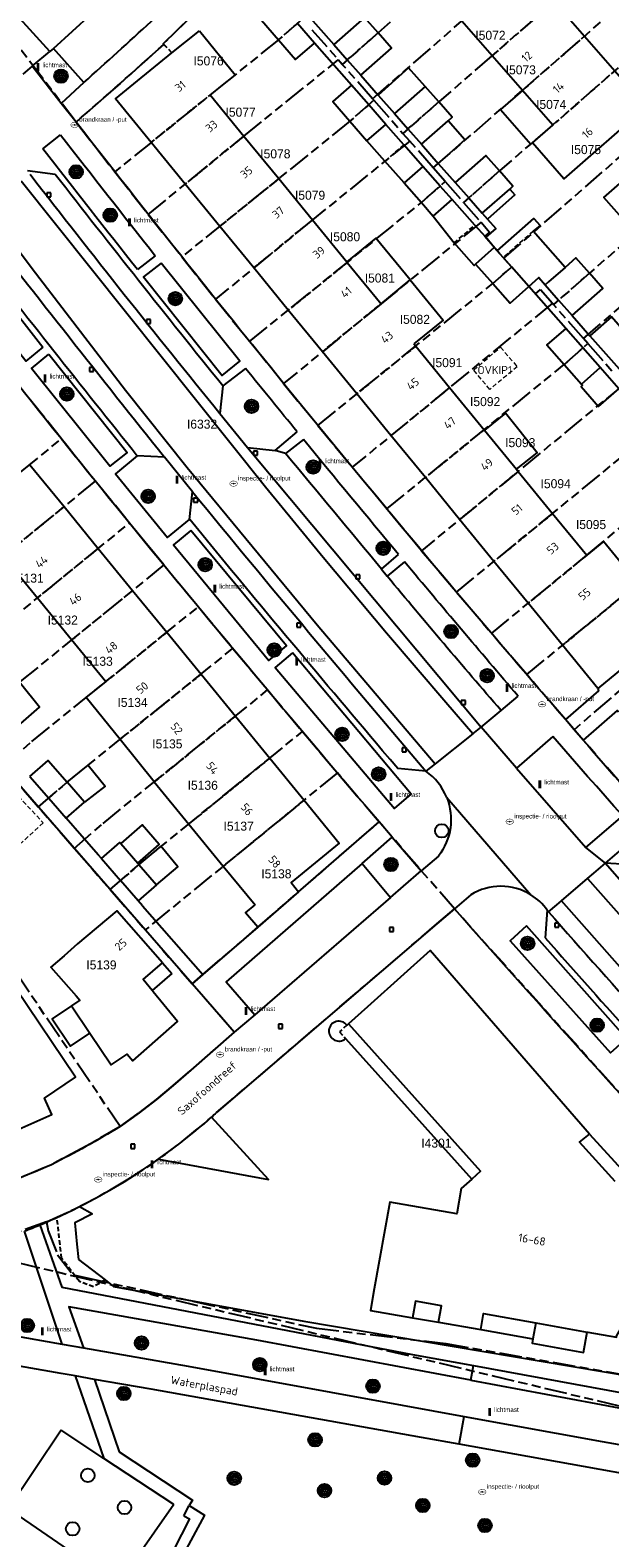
# Model space of a CAD drawing. Extents: x 168491 to 169507, y 481494 to 482503.
# Tile 86 of 108: x 169124 to 169189, y 482013 to 482180. Entities that reach past the tile are written whole.
import ezdxf
from ezdxf.enums import TextEntityAlignment as Align

# ---------------------------------------------------------------- set-up
doc = ezdxf.new("R2010")
doc.units = 0
doc.header["$LTSCALE"] = 0.5
doc.linetypes.add('KAD', pattern=[12, 5, -1, 2, -1, 2, -1])
doc.linetypes.add('STIPPELFIJN', pattern=[1.5, 1, -0.5])
doc.layers.get('0').update_dxf_attribs({"linetype": 'CONTINUOUS'})
for name, color, linetype in [('G01', 3, 'KAD'), ('G_BTD', 3, 'CONTINUOUS'), ('G_GBIP1', 7, 'CONTINUOUS'), ('G_OTD', 7, 'CONTINUOUS'), ('G_PNDMV', 1, 'CONTINUOUS'), ('G_VGO', 7, 'CONTINUOUS'), ('G_WGD', 2, 'CONTINUOUS'), ('NAR', 7, 'CONTINUOUS'), ('ORL', 7, 'CONTINUOUS'), ('OVKIP1', 7, 'CONTINUOUS'), ('PPAL', 7, 'CONTINUOUS'), ('PPUT', 7, 'CONTINUOUS'), ('PSTM', 170, 'CONTINUOUS'), ('PVGO', 7, 'CONTINUOUS'), ('Q23', 4, 'CONTINUOUS'), ('Z01', 2, 'CONTINUOUS')]:
    doc.layers.add(name, color=color, linetype=linetype)
doc.layers.add('OBWVM', color=7, linetype='CONTINUOUS', lineweight=70)
doc.layers.add('PND', color=8, linetype='CONTINUOUS', lineweight=25)
doc.styles.add('ISO', font='isocpeur.ttf', dxfattribs={"height": 1})

# ---------------------------------------------------------------- blocks, each defined once
blk = doc.blocks.new('BOOM')
at = {"color": 0}
for radius in [0.75, 0.55, 0.35, 0.15]:
    blk.add_circle((0, 0), radius, dxfattribs=at)
blk = doc.blocks.new('PAAL')
at = {"linetype": 'ByBlock', "lineweight": -2}
h = blk.add_hatch(color=0, dxfattribs=at)
h.dxf.hatch_style = 1
h.paths.add_polyline_path([(0.15, 0.8), (-0.15, 0.8), (-0.15, -0.1), (0, -0.1, -0.414214), (-0.1, 0, -1), (0.1, 0, -0.414214), (0, -0.1), (0.15, -0.1)])
at = {"linetype": 'ByBlock', "lineweight": -2, "true_color": 0x681648}
h = blk.add_hatch(color=219, dxfattribs=at)
h.dxf.hatch_style = 1
h.paths.add_polyline_path([(-0.1, 0, 1), (0.1, 0, 1)])
at = {"color": 0, "linetype": 'ByBlock', "lineweight": -2}
blk.add_attdef('PAAL', (0.5, 0.35), '', height=0.5, dxfattribs=at)
blk = doc.blocks.new('put')
at = {"linetype": 'ByBlock', "lineweight": -2}
h = blk.add_hatch(color=0, dxfattribs=at)
h.dxf.hatch_style = 1
edge = h.paths.add_edge_path()
edge.add_spline(control_points=[(0.44, 0), (0.44, 0.04), (0.43, 0.09), (0.36, 0.2), (0.28, 0.26), (0.09, 0.32), (-0.02, 0.33), (-0.22, 0.29), (-0.31, 0.24), (-0.42, 0.12), (-0.44, 0.06), (-0.44, -0.06), (-0.42, -0.12), (-0.33, -0.22), (-0.28, -0.26), (-0.1, -0.33), (0.04, -0.33), (0.27, -0.27), (0.37, -0.2), (0.43, -0.08), (0.44, -0.04), (0.44, 0)], knot_values=[0, 0, 0, 0, 0.380029, 0.380029, 1.118666, 1.118666, 1.857303, 1.857303, 2.59594, 2.59594, 3.13294, 3.13294, 3.66994, 3.66994, 4.20694, 4.20694, 5.079565, 5.079565, 5.952189, 5.952189, 6.283185, 6.283185, 6.283185, 6.283185], degree=3, periodic=0)
edge = h.paths.add_edge_path(flags=16)
edge.add_ellipse((0, 0), major_axis=(0.392, 0), ratio=0.689655, start_angle=0, end_angle=360)
h = blk.add_hatch(color=0, dxfattribs=at)
h.dxf.hatch_style = 1
h.paths.add_polyline_path([(-0.1, 0, -0.096396), (-0.09, 0.04), (-0.25, 0.04, 1), (-0.25, -0.04), (-0.09, -0.04, -0.096396)])
at = {"linetype": 'ByBlock', "lineweight": -2, "true_color": 0x681648}
h = blk.add_hatch(color=219, dxfattribs=at)
h.dxf.hatch_style = 1
h.paths.add_polyline_path([(0.1, 0, 1), (-0.1, 0, 1)])
at = {"linetype": 'ByBlock', "lineweight": -2}
h = blk.add_hatch(color=0, dxfattribs=at)
h.dxf.hatch_style = 1
h.paths.add_polyline_path([(0.25, 0.04), (0.09, 0.04, -0.096396), (0.1, 0, -0.096396), (0.09, -0.04), (0.25, -0.04, 1)])
at = {"color": 0, "linetype": 'ByBlock', "lineweight": -2}
blk.add_attdef('PUT', (0.5, 0.35), '', height=0.5, dxfattribs=at)
blk = doc.blocks.new('KUNSTOBJ')
at = {"color": 0}
blk.add_circle((0, 0), 0.75, dxfattribs=at)
at = {"color": 0, "flags": 2}
blk.add_attdef('KUNSTOBJECT', (1.45, 0), '', height=1, dxfattribs=at)
blk = doc.blocks.new('SPEELOBJ')
at = {"color": 0, "linetype": 'Continuous'}
blk.add_circle((0, 0), 0.75, dxfattribs=at)
at = {"color": 0, "flags": 2}
blk.add_attdef('SPEELOBJECT', (1.45, 0), '', height=1, dxfattribs=at)
blk = doc.blocks.new('Q23')
for p, q in [((0.22, 0.22), (-0.23, 0.22)), ((-0.23, 0.22), (-0.23, -0.23)), ((0.22, -0.23), (0.22, 0.22)), ((-0.23, -0.23), (0.22, -0.23))]:
    blk.add_line(p, q)

msp = doc.modelspace()

# ---------------------------------------------------------------- linework, layer by layer
at = {"layer": 'G01'}
for p, q in [((169155.533, 482179.896), (169158.46, 482176.562)), ((169158.903, 482176.057), (169158.46, 482176.562)), ((169162.256, 482172.237), (169158.903, 482176.057)), ((169162.256, 482172.237), (169162.397, 482172.077)), ((169162.397, 482172.077), (169165.617, 482168.409)), ((169176.793, 482154.572), (169196.671, 482171.981)), ((169166.369, 482167.552), (169165.617, 482168.409)), ((169168.974, 482164.585), (169166.369, 482167.552)), ((169170.305, 482163.069), (169168.974, 482164.585)), ((169170.305, 482163.069), (169172.337, 482160.754)), ((169172.337, 482160.754), (169174.27, 482158.553)), ((169176.793, 482154.572), (169177.651, 482153.602)), ((169182.179, 482149.583), (169182.307, 482149.436)), ((169185.611, 482145.678), (169182.307, 482149.436)), ((169186.111, 482145.11), (169185.611, 482145.678)), ((169186.111, 482145.11), (169189.003, 482141.82)), ((169206.809, 482121.564), (169184.588, 482102.322)), ((169171.544, 482117.577), (169175.419, 482113.004)), ((169179.328, 482108.434), (169175.419, 482113.004)), ((169158.361, 482097.549), (169137.073, 482080.142)), ((169125.236, 482093.745), (169123.066, 482096.239)), ((169129.213, 482089.175), (169125.236, 482093.745)), ((169171.327, 482082.47), (169162.983, 482092.112)), ((169134.299, 482058.348), (169114.169, 482088.113)), ((169129.213, 482089.175), (169133.188, 482084.607)), ((169133.188, 482084.607), (169137.073, 482080.142)), ((169137.073, 482080.142), (169142.273, 482074.166)), ((169126.159, 482047.771), (169117.104, 482044.64)), ((169195.447, 482025.969), (169117.104, 482044.64))]:
    msp.add_line(p, q, dxfattribs=at)
for points in [[(169178.263, 482192.99), (169168.748, 482184.663), (169162.864, 482179.548), (169158.903, 482176.057)], [(169162.256, 482172.237), (169172.11, 482180.828), (169181.63, 482189.148)], [(169148.659, 482187.726), (169148.118, 482187.179), (169139.076, 482178.332), (169139.131, 482178.274), (169134.302, 482173.939), (169129.417, 482169.667)], [(169129.417, 482169.667), (169122.021, 482179.356), (169116.905, 482186.058)], [(169184.989, 482185.314), (169175.473, 482176.994), (169169.589, 482171.896), (169165.617, 482168.409)], [(169154.487, 482181.087), (169151.835, 482178.78), (169133.709, 482164.15)], [(169168.974, 482164.585), (169178.835, 482173.159), (169188.352, 482181.476)], [(169191.706, 482177.647), (169182.198, 482169.324), (169176.309, 482164.25), (169172.337, 482160.754)], [(169137.412, 482159.432), (169147.997, 482168.108), (169158.46, 482176.562)], [(169162.397, 482172.077), (169159.734, 482169.759), (169141.134, 482154.724)], [(169129.417, 482169.667), (169131.56, 482166.907), (169133.709, 482164.15)], [(169166.369, 482167.552), (169155.594, 482158.819), (169144.872, 482150.032)], [(169201.636, 482166.315), (169191.321, 482157.282), (169186.272, 482152.917), (169182.307, 482149.436)], [(169133.709, 482164.15), (169135.558, 482161.789), (169137.412, 482159.432)], [(169148.629, 482145.353), (169167.659, 482160.743), (169170.305, 482163.069)], [(169185.611, 482145.678), (169194.685, 482153.449), (169204.992, 482162.484)], [(169137.412, 482159.432), (169139.271, 482157.075), (169141.134, 482154.724)], [(169174.27, 482158.553), (169163.191, 482149.531), (169152.404, 482140.689)], [(169174.27, 482158.553), (169175.213, 482157.478), (169174.674, 482157.007), (169176.793, 482154.572)], [(169141.134, 482154.724), (169143.002, 482152.375), (169144.872, 482150.032)], [(169156.194, 482136.042), (169175.573, 482151.769), (169177.651, 482153.602)], [(169177.651, 482153.602), (169180.283, 482150.627), (169180.836, 482151.11), (169182.179, 482149.583)], [(169144.872, 482150.032), (169146.75, 482147.689), (169148.629, 482145.353)], [(169182.179, 482149.583), (169170.788, 482140.242), (169160.009, 482131.4)], [(169152.404, 482140.689), (169150.516, 482143.017), (169148.629, 482145.353)], [(169163.832, 482126.783), (169183.479, 482142.794), (169186.111, 482145.11)], [(169152.404, 482140.689), (169154.299, 482138.36), (169156.194, 482136.042)], [(169190.077, 482140.597), (169178.386, 482130.953), (169167.687, 482122.164)], [(169127.804, 482134.561), (169125.93, 482136.905), (169124.062, 482139.252)], [(169156.194, 482136.042), (169158.1, 482133.718), (169160.009, 482131.4)], [(169171.544, 482117.577), (169191.366, 482133.801), (169194.019, 482136.113)], [(169107.164, 482117.838), (169109.325, 482119.456), (169127.804, 482134.561)], [(169127.804, 482134.561), (169129.682, 482132.222), (169131.564, 482129.886)], [(169175.419, 482113.004), (169185.983, 482121.664), (169197.99, 482131.596)], [(169131.564, 482129.886), (169112.92, 482114.678), (169110.76, 482113.059)], [(169135.343, 482125.226), (169133.451, 482127.554), (169131.564, 482129.886)], [(169163.832, 482126.783), (169161.919, 482129.09), (169160.009, 482131.4)], [(169167.687, 482122.164), (169165.754, 482124.476), (169163.832, 482126.783)], [(169179.328, 482108.434), (169199.297, 482124.79), (169201.931, 482127.113)], [(169113.37, 482107.349), (169116.641, 482110.002), (169135.343, 482125.226)], [(169139.143, 482120.582), (169138.094, 482121.859), (169137.047, 482123.137), (169136.195, 482124.181), (169135.343, 482125.226)], [(169167.687, 482122.164), (169169.608, 482119.876), (169171.544, 482117.577)], [(169139.143, 482120.582), (169120.585, 482105.502), (169117.413, 482102.721)], [(169139.143, 482120.582), (169141.049, 482118.266), (169142.959, 482115.952)], [(169121.328, 482098.235), (169124.513, 482101.015), (169142.959, 482115.952)], [(169142.959, 482115.952), (169144.873, 482113.641), (169146.789, 482111.333)], [(169125.236, 482093.745), (169128.428, 482096.521), (169146.789, 482111.333)], [(169146.789, 482111.333), (169148.71, 482109.028), (169150.634, 482106.726)], [(169184.588, 482102.322), (169183.617, 482103.445), (169179.328, 482108.434)], [(169129.213, 482089.175), (169132.403, 482091.949), (169150.634, 482106.726)], [(169150.634, 482106.726), (169152.561, 482104.427), (169154.492, 482102.13)], [(169133.188, 482084.607), (169136.376, 482087.38), (169154.492, 482102.13)], [(169154.492, 482102.13), (169156.426, 482099.837), (169158.361, 482097.549)], [(169189.883, 482096.233), (169185.589, 482101.163), (169184.588, 482102.322)], [(169162.983, 482092.112), (169160.671, 482094.827), (169158.361, 482097.549)], [(169142.273, 482074.166), (169143.474, 482075.211), (169149.539, 482080.44), (169154.064, 482084.356), (169162.983, 482092.112)], [(169126.159, 482047.771), (169129.365, 482049.265), (169132.024, 482050.658), (169132.808, 482051.097), (169134.727, 482052.231), (169137.56, 482054.033), (169140.948, 482056.525), (169142.672, 482057.93), (169143.588, 482058.665), (169144.973, 482059.894), (169169.385, 482080.806), (169171.327, 482082.47)], [(169171.327, 482082.47), (169195.119, 482055.93), (169200.823, 482049.779)], [(169134.299, 482058.348), (169136.404, 482059.883), (169138.307, 482061.347), (169140.152, 482062.882), (169142.138, 482064.593), (169146.936, 482068.8), (169143.517, 482072.737), (169142.273, 482074.166)], [(169134.299, 482058.348), (169130.532, 482056.158), (169126.679, 482054.123), (169125.495, 482053.608), (169124.732, 482053.286), (169123.318, 482052.707), (169121.851, 482052.132), (169119.521, 482051.27), (169116.929, 482050.385)], [(169126.159, 482047.771), (169126.327, 482046.777), (169127.357, 482044.145), (169129.081, 482041.904), (169130.622, 482041.571), (169156.028, 482035.991), (169170.384, 482034.298), (169197.575, 482029.559), (169199.806, 482031.129), (169201.951, 482033.533), (169202.686, 482034.731), (169203.855, 482037.73), (169204.252, 482040.924), (169203.852, 482044.118), (169202.68, 482047.116), (169200.823, 482049.779)]]:
    msp.add_lwpolyline(points, dxfattribs=at)
at = {"layer": 'G_BTD', "linetype": 'Continuous', "lineweight": 25, "transparency": 33554687}
for points in [[(169138.546, 482054.747), (169150.745, 482052.464), (169144.405, 482059.386)], [(169131.218, 482048.676), (169129.278, 482047.689), (169129.511, 482045.315)], [(169129.799, 482049.482), (169131.218, 482048.676)], [(169129.511, 482045.315), (169129.677, 482043.622)], [(169129.677, 482043.622), (169132.642, 482041.351)], [(169132.642, 482041.351), (169133.573, 482040.638), (169154.628, 482036.788), (169197.575, 482029.559)], [(169127.773, 482024.685), (169121.939, 482015.989), (169134.095, 482007.63)], [(169132.506, 482021.574), (169127.773, 482024.685)]]:
    msp.add_lwpolyline(points, dxfattribs=at)
at = {"layer": 'G_BTD', "linetype": 'STIPPELFIJN', "lineweight": -3, "transparency": 33554687}
msp.add_lwpolyline([(169132.642, 482041.351), (169131.338, 482040.589), (169129.778, 482041.18), (169127.807, 482043.762), (169127.3, 482048.281)], dxfattribs=at)
at = {"layer": 'G_GBIP1', "linetype": 'Continuous', "lineweight": 25, "transparency": 33554687}
for points in [[(169168.095, 482173.598), (169166.219, 482175.668), (169162.887, 482172.647)], [(169162.887, 482172.647), (169164.683, 482170.602)], [(169178.847, 482173.17), (169176.435, 482171.062), (169179.792, 482167.221), (169179.956, 482167.363)], [(169165.711, 482167.145), (169163.72, 482169.399)], [(169169.538, 482165.075), (169172.49, 482167.688), (169170.635, 482169.801)], [(169163.63, 482165.316), (169161.631, 482167.58)], [(169167.832, 482164.743), (169165.711, 482167.145)], [(169167.671, 482167.199), (169169.538, 482165.075)], [(169165.751, 482162.914), (169163.63, 482165.316)], [(169177.451, 482162.238), (169178.027, 482161.584), (169174.985, 482158.887)], [(169173.59, 482158.233), (169171.058, 482161.072)], [(169168.978, 482159.243), (169171.292, 482156.281)], [(169174.397, 482159.55), (169174.985, 482158.887)], [(169176.073, 482155.388), (169180.133, 482158.972), (169180.821, 482158.192), (169180.041, 482157.567)], [(169166.409, 482152.164), (169162.612, 482156.806), (169159.393, 482154.173)], [(169174.788, 482156.89), (169173.59, 482158.233)], [(169175.74, 482155.765), (169174.788, 482156.89)], [(169183.573, 482153.556), (169180.041, 482157.567)], [(169173.663, 482153.932), (169173.496, 482153.784), (169171.292, 482156.281)], [(169179.566, 482151.443), (169180.678, 482152.421), (169181.368, 482151.62)], [(169189.524, 482140.112), (169187.464, 482142.459)], [(169185.384, 482140.629), (169185.497, 482140.501), (169185.34, 482140.363), (169187.288, 482138.149), (169189.524, 482140.112)], [(169178.195, 482131.186), (169180.469, 482132.998), (169176.967, 482137.392), (169174.661, 482135.506)], [(169122.566, 482103.24), (169123.001, 482102.744), (169125.375, 482104.824), (169123.245, 482107.439), (169120.708, 482105.362)], [(169128.428, 482096.521), (169130.767, 482098.408), (169132.655, 482096.068), (169130.365, 482094.293)], [(169136.248, 482087.527), (169138.636, 482089.605), (169136.745, 482091.779), (169134.356, 482089.701)], [(169138.322, 482085.142), (169140.703, 482087.129), (169138.796, 482089.416), (169136.376, 482087.38)], [(169139.003, 482076.483), (169140.023, 482075.303)], [(169140.023, 482075.303), (169137.848, 482073.422)], [(169128.898, 482071.727), (169126.75, 482070.271), (169128.797, 482067.251), (169130.945, 482068.707)], [(169159.266, 482068.1), (169173.242, 482052.53)], [(169159.576, 482069.718), (169159.416, 482069.574)], [(169180.329, 482036.603), (169180.01, 482034.83)], [(169180.01, 482034.83), (169179.923, 482034.342), (169185.614, 482033.321), (169186.02, 482035.581)]]:
    msp.add_lwpolyline(points, dxfattribs=at)
at = {"layer": 'G_GBIP1', "linetype": 'STIPPELFIJN', "lineweight": -3, "transparency": 33554687}
for points in [[(169165.711, 482167.145), (169163.63, 482165.316)], [(169171.292, 482156.281), (169173.59, 482158.233)], [(169180.041, 482157.567), (169176.726, 482154.648)], [(169159.416, 482069.574), (169158.6, 482068.842), (169159.266, 482068.1)]]:
    msp.add_lwpolyline(points, dxfattribs=at)
at = {"layer": 'G_GBIP1', "linetype": 'Continuous', "lineweight": 25, "transparency": 33554687}
msp.add_lwpolyline([(169159.416, 482069.574, 2.60073212), (169159.266, 482068.1)], format="xyb", dxfattribs=at)
at = {"layer": 'G_OTD', "linetype": 'STIPPELFIJN', "lineweight": -3, "transparency": 33554687}
msp.add_lwpolyline([(169139.131, 482178.274), (169140.029, 482177.324)], dxfattribs=at)
at = {"layer": 'G_PNDMV', "linetype": 'Continuous', "lineweight": 25, "transparency": 33554687}
for points in [[(169152.03, 482182.777), (169149.94, 482180.958), (169151.835, 482178.78)], [(169182.362, 482183.017), (169185.721, 482179.177)], [(169155.821, 482178.42), (169153.925, 482180.599)], [(169162.864, 482179.548), (169161.37, 482181.244), (169157.964, 482178.242)], [(169175.491, 482177.01), (169172.135, 482180.85)], [(169140.029, 482177.324), (169143.075, 482179.786)], [(169143.075, 482179.786), (169147.022, 482174.896), (169144.266, 482172.671)], [(169151.835, 482178.78), (169153.731, 482176.601), (169155.821, 482178.42)], [(169160.952, 482174.851), (169164.358, 482177.852), (169162.864, 482179.548)], [(169185.721, 482179.177), (169189.075, 482175.343)], [(169137.726, 482167.392), (169133.779, 482172.217), (169136.236, 482174.218), (169140.029, 482177.324)], [(169157.964, 482178.242), (169159.458, 482176.546)], [(169178.847, 482173.17), (169175.491, 482177.01)], [(169159.458, 482176.546), (169160.952, 482174.851)], [(169189.075, 482175.343), (169192.569, 482171.349), (169183.445, 482163.372), (169179.956, 482167.363)], [(169159.926, 482173.756), (169157.837, 482171.937), (169159.734, 482169.759)], [(169161.823, 482171.577), (169159.926, 482173.756)], [(169168.095, 482173.598), (169164.683, 482170.602)], [(169169.589, 482171.896), (169168.095, 482173.598)], [(169144.266, 482172.671), (169147.997, 482168.108)], [(169170.635, 482169.801), (169171.083, 482170.194), (169169.589, 482171.896)], [(169182.204, 482169.329), (169178.847, 482173.17)], [(169163.72, 482169.399), (169161.823, 482171.577)], [(169164.683, 482170.602), (169166.177, 482168.901)], [(169159.734, 482169.759), (169161.631, 482167.58)], [(169161.631, 482167.58), (169163.72, 482169.399)], [(169166.177, 482168.901), (169167.671, 482167.199)], [(169167.671, 482167.199), (169170.635, 482169.801)], [(169179.956, 482167.363), (169182.204, 482169.329)], [(169141.498, 482162.781), (169137.726, 482167.392)], [(169147.997, 482168.108), (169151.855, 482163.391)], [(169191.36, 482157.316), (169190.99, 482157.739), (169187.872, 482161.303), (169194.729, 482167.32), (169198.229, 482163.331)], [(169176.309, 482164.25), (169174.813, 482165.95), (169171.404, 482162.951)], [(169151.855, 482163.391), (169155.594, 482158.819)], [(169167.832, 482164.743), (169165.751, 482162.914)], [(169169.74, 482162.572), (169167.832, 482164.743)], [(169177.451, 482162.238), (169177.805, 482162.55), (169176.309, 482164.25)], [(169145.325, 482158.102), (169141.498, 482162.781)], [(169165.751, 482162.914), (169167.659, 482160.743)], [(169171.058, 482161.072), (169169.74, 482162.572)], [(169171.404, 482162.951), (169172.901, 482161.25)], [(169174.397, 482159.55), (169177.451, 482162.238)], [(169167.659, 482160.743), (169168.978, 482159.243)], [(169168.978, 482159.243), (169171.058, 482161.072)], [(169172.901, 482161.25), (169174.397, 482159.55)], [(169155.594, 482158.819), (169159.393, 482154.173)], [(169149.095, 482153.493), (169145.325, 482158.102)], [(169175.74, 482155.765), (169173.663, 482153.932)], [(169176.073, 482155.388), (169175.74, 482155.765)], [(169176.726, 482154.648), (169176.073, 482155.388)], [(169152.917, 482148.821), (169149.095, 482153.493)], [(169159.393, 482154.173), (169159.45, 482154.104)], [(169159.45, 482154.104), (169163.191, 482149.531)], [(169173.663, 482153.932), (169175.573, 482151.769)], [(169177.65, 482153.601), (169176.904, 482154.446), (169176.726, 482154.648)], [(169179.566, 482151.443), (169177.65, 482153.601)], [(169183.573, 482153.556), (169181.749, 482151.955), (169181.368, 482151.62)], [(169186.271, 482152.917), (169184.78, 482154.615), (169183.573, 482153.556)], [(169163.191, 482149.531), (169166.409, 482152.164)], [(169166.409, 482152.164), (169170.058, 482147.702), (169166.84, 482145.07)], [(169175.573, 482151.769), (169177.483, 482149.605), (169179.566, 482151.443)], [(169181.368, 482151.62), (169182.859, 482149.921)], [(169184.351, 482148.222), (169187.763, 482151.218), (169186.271, 482152.917)], [(169156.693, 482144.204), (169152.917, 482148.821)], [(169182.859, 482149.921), (169184.351, 482148.222)], [(169183.653, 482146.789), (169181.574, 482144.96), (169183.479, 482142.794)], [(169185.559, 482144.624), (169183.653, 482146.789)], [(169191.939, 482144.398), (169188.701, 482148.088), (169186.319, 482145.989)], [(169166.84, 482145.07), (169167.031, 482144.836)], [(169186.319, 482145.989), (169189.557, 482142.307)], [(169160.507, 482139.542), (169156.693, 482144.204)], [(169167.031, 482144.836), (169170.788, 482140.242)], [(169187.464, 482142.459), (169185.559, 482144.624)], [(169183.479, 482142.794), (169185.384, 482140.629)], [(169185.384, 482140.629), (169187.464, 482142.459)], [(169170.788, 482140.242), (169174.611, 482135.568)], [(169164.292, 482134.914), (169160.507, 482139.542)], [(169168.099, 482130.26), (169164.292, 482134.914)], [(169174.611, 482135.568), (169174.661, 482135.506)], [(169174.661, 482135.506), (169178.195, 482131.186)], [(169124.288, 482131.687), (169128.082, 482127.045)], [(169171.894, 482125.62), (169168.099, 482130.26)], [(169178.195, 482131.186), (169178.386, 482130.953)], [(169178.386, 482130.953), (169182.195, 482126.295)], [(169128.082, 482127.045), (169131.875, 482122.403)], [(169175.695, 482120.974), (169171.894, 482125.62)], [(169182.195, 482126.295), (169185.983, 482121.664)], [(169125.131, 482116.913), (169121.343, 482121.549)], [(169131.875, 482122.403), (169135.67, 482117.76)], [(169189.793, 482117.006), (169191.631, 482118.509), (169187.821, 482123.167), (169185.983, 482121.664)], [(169179.486, 482116.338), (169175.695, 482120.974)], [(169128.921, 482112.275), (169125.131, 482116.913)], [(169135.67, 482117.76), (169139.462, 482113.12)], [(169183.295, 482111.683), (169179.486, 482116.338)], [(169132.703, 482107.647), (169128.921, 482112.275)], [(169139.462, 482113.12), (169143.254, 482108.481)], [(169187.206, 482106.901), (169183.295, 482111.683)], [(169193.693, 482112.237), (169187.206, 482106.901)], [(169143.254, 482108.481), (169147.057, 482103.827)], [(169130.526, 482105.884), (169132.703, 482107.647)], [(169134.283, 482101.244), (169130.526, 482105.884)], [(169147.057, 482103.827), (169150.86, 482099.173)], [(169138.081, 482096.536), (169134.283, 482101.244)], [(169124.297, 482097.157), (169126.335, 482098.929), (169128.428, 482096.521)], [(169150.86, 482099.173), (169154.661, 482094.523)], [(169124.297, 482097.157), (169126.39, 482094.749)], [(169130.365, 482094.293), (169128.428, 482096.521)], [(169138.081, 482096.536), (169141.892, 482091.872)], [(169126.39, 482094.749), (169128.327, 482092.521)], [(169128.327, 482092.521), (169130.365, 482094.293)], [(169154.661, 482094.523), (169158.572, 482089.737), (169153.227, 482085.39), (169154.064, 482084.356)], [(169141.892, 482091.872), (169145.707, 482087.203)], [(169132.218, 482088.046), (169134.255, 482089.818), (169134.356, 482089.701)], [(169134.356, 482089.701), (169136.248, 482087.527)], [(169132.218, 482088.046), (169134.338, 482085.607)], [(169136.248, 482087.527), (169136.376, 482087.38)], [(169136.376, 482087.38), (169138.322, 482085.142)], [(169145.707, 482087.203), (169149.251, 482082.908)], [(169136.284, 482083.37), (169134.338, 482085.607)], [(169138.322, 482085.142), (169136.284, 482083.37)], [(169154.064, 482084.356), (169149.539, 482080.44)], [(169139.003, 482076.483), (169133.922, 482082.255), (169129.57, 482078.586)], [(169149.539, 482080.44), (169148.172, 482082.026), (169149.251, 482082.908)], [(169129.57, 482078.586), (169128.088, 482077.279), (169126.63, 482075.993), (169129.408, 482072.843)], [(169137.848, 482073.422), (169136.858, 482074.629), (169139.003, 482076.483)], [(169186.268, 482057.514), (169168.642, 482077.865), (169162.069, 482071.958), (169161.676, 482071.616)], [(169122.728, 482073.646), (169115.078, 482068.509), (169117.034, 482065.597), (169115.896, 482065.054), (169119.71, 482056.59), (169126.72, 482059.676), (169125.914, 482061.506), (169129.356, 482063.839), (169122.728, 482073.646)], [(169130.945, 482068.707), (169133.321, 482065.202), (169135.063, 482066.356), (169135.69, 482065.649), (169140.664, 482069.991), (169137.959, 482073.287), (169137.848, 482073.422)], [(169129.408, 482072.843), (169129.833, 482072.361), (169128.898, 482071.727)], [(169128.898, 482071.727), (169130.945, 482068.707)], [(169161.676, 482071.616), (169159.576, 482069.718)], [(169159.576, 482069.718), (169174.223, 482053.399), (169173.242, 482052.53)], [(169189.138, 482052.271), (169185.171, 482056.609), (169186.268, 482057.514)], [(169173.242, 482052.53), (169172.069, 482051.49), (169171.57, 482048.661), (169164.166, 482049.976), (169162.439, 482040.354), (169162.011, 482037.968), (169166.692, 482037.163)], [(169169.548, 482036.672), (169169.872, 482038.479), (169167.02, 482038.99), (169166.692, 482037.163)], [(169169.548, 482036.672), (169174.229, 482035.867)], [(169174.229, 482035.867), (169174.547, 482037.64), (169180.329, 482036.603)], [(169180.329, 482036.603), (169186.02, 482035.581)], [(169186.02, 482035.581), (169186.11, 482035.565), (169189.274, 482035.022), (169189.29, 482035.121), (169190.403, 482037.098)]]:
    msp.add_lwpolyline(points, dxfattribs=at)
at = {"layer": 'G_PNDMV', "linetype": 'STIPPELFIJN', "lineweight": -3, "transparency": 33554687}
for points in [[(169182.362, 482183.017), (169175.491, 482177.01)], [(169153.925, 482180.599), (169151.835, 482178.78)], [(169159.458, 482176.546), (169162.864, 482179.548)], [(169185.721, 482179.177), (169178.847, 482173.17)], [(169189.075, 482175.343), (169182.204, 482169.329)], [(169137.726, 482167.392), (169144.266, 482172.671)], [(169166.177, 482168.901), (169169.589, 482171.896)], [(169161.823, 482171.577), (169159.734, 482169.759)], [(169147.997, 482168.108), (169141.498, 482162.781)], [(169151.855, 482163.391), (169145.325, 482158.102)], [(169172.901, 482161.25), (169176.309, 482164.25)], [(169169.74, 482162.572), (169167.659, 482160.743)], [(169149.095, 482153.493), (169155.594, 482158.819)], [(169159.45, 482154.104), (169152.917, 482148.821)], [(169175.573, 482151.769), (169177.65, 482153.601)], [(169186.271, 482152.917), (169182.859, 482149.921)], [(169156.693, 482144.204), (169163.191, 482149.531)], [(169167.031, 482144.836), (169160.507, 482139.542)], [(169185.559, 482144.624), (169183.479, 482142.794)], [(169170.788, 482140.242), (169164.292, 482134.914)], [(169174.611, 482135.568), (169168.099, 482130.26)], [(169178.386, 482130.953), (169171.894, 482125.62)], [(169128.082, 482127.045), (169121.343, 482121.549)], [(169182.195, 482126.295), (169175.695, 482120.974)], [(169125.131, 482116.913), (169131.875, 482122.403)], [(169185.983, 482121.664), (169179.486, 482116.338)], [(169135.67, 482117.76), (169128.921, 482112.275)], [(169189.793, 482117.006), (169183.295, 482111.683)], [(169139.462, 482113.12), (169132.703, 482107.647)], [(169143.254, 482108.481), (169136.484, 482103.019)], [(169147.057, 482103.827), (169140.299, 482098.349)], [(169134.283, 482101.244), (169136.484, 482103.019)], [(169140.299, 482098.349), (169138.081, 482096.536)], [(169150.86, 482099.173), (169141.892, 482091.872)], [(169128.428, 482096.521), (169126.39, 482094.749)], [(169154.661, 482094.523), (169145.707, 482087.203)], [(169136.376, 482087.38), (169134.338, 482085.607)]]:
    msp.add_lwpolyline(points, dxfattribs=at)
at = {"layer": 'G_VGO', "linetype": 'Continuous', "lineweight": 25, "transparency": 33554687}
for points in [[(169141.95, 482016.361), (169143.658, 482015.289), (169138.359, 482005.481), (169137.464, 482006.041)], [(169141.35, 482015.193), (169141.95, 482016.361)], [(169141.35, 482015.193), (169141.986, 482014.892), (169137.464, 482006.041)]]:
    msp.add_lwpolyline(points, dxfattribs=at)
at = {"layer": 'G_WGD', "lineweight": -3, "transparency": 33554687}
for points in [[(169126.899, 482177.796), (169141.638, 482191.287)], [(169126.527, 482177.489), (169122.836, 482181.556)], [(169124.537, 482175.846), (169123.532, 482174.961)], [(169129.417, 482169.667), (169127.778, 482171.732)], [(169127.117, 482163.837), (169124.026, 482164.26)], [(169173.354, 482101.874), (169170.353, 482105.339), (169163.805, 482113.017), (169156.796, 482121.406), (169150.39, 482129.192), (169123.327, 482163.126)], [(169119.448, 482160.223), (169124.537, 482153.423), (169134.905, 482139.969), (169141.737, 482131.387), (169156.128, 482113.958), (169169.197, 482098.555)], [(169148.412, 482133.592), (169174.287, 482102.619)], [(169152.628, 482132.934), (169151.484, 482133.261)], [(169142.005, 482125.62), (169141.966, 482125.637)], [(169163.233, 482120.128), (169163.884, 482119.327)], [(169174.287, 482102.619), (169176.482, 482104.466)], [(169185.589, 482101.163), (169183.617, 482103.445)], [(169173.354, 482101.874), (169169.197, 482098.555)], [(169173.354, 482101.874), (169174.287, 482102.619)], [(169178.203, 482098.064), (169174.287, 482102.619)], [(169168.159, 482097.726), (169165.049, 482098.022), (169164.208, 482099.011), (169163.367, 482100)], [(169169.197, 482098.555), (169168.159, 482097.726)], [(169170.463, 482094.808), (169179.793, 482084.028)], [(169164.428, 482090.4), (169162.983, 482092.112)], [(169169.546, 482088.321), (169167.643, 482086.668)], [(169188.059, 482087.533), (169185.868, 482089.272)], [(169188.059, 482087.533), (169189.869, 482089.076)], [(169161.101, 482087.503), (169146.034, 482074.398), (169149.205, 482070.739)], [(169186.746, 482086.414), (169188.059, 482087.533)], [(169190.442, 482087.377), (169188.059, 482087.533)], [(169188.059, 482087.533), (169210.191, 482062.175)], [(169183.176, 482083.371), (169186.06, 482085.829)], [(169186.06, 482085.829), (169186.746, 482086.414)], [(169186.06, 482085.829), (169197.292, 482073.17), (169208.93, 482060.506)], [(169164.246, 482083.718), (169149.205, 482070.739)], [(169173.132, 482084.016), (169171.327, 482082.47)], [(169182.666, 482082.936), (169183.176, 482083.371)], [(169206.188, 482057.87), (169193.283, 482071.925), (169183.176, 482083.371)], [(169181.591, 482082.336), (169181.365, 482079.245)], [(169181.591, 482082.336), (169181.75, 482082.155)], [(169181.75, 482082.155), (169182.666, 482082.936)], [(169143.474, 482075.211), (169142.266, 482074.175)], [(169149.205, 482070.739), (169146.936, 482068.8)], [(169127.866, 482034.24), (169130.224, 482033.827)], [(169173.144, 482030.25), (169173.438, 482031.86)], [(169131.468, 482030.333), (169129.315, 482030.711)], [(169171.846, 482023.144), (169172.407, 482026.216)]]:
    msp.add_lwpolyline(points, dxfattribs=at)
for points in [[(169130.272, 482174.042, 0.00684137), (169145.106, 482187.705)], [(169124.326, 482163.873, 0.00545612), (169145.323, 482137.379)], [(169145.656, 482140.432, -0.00405378), (169127.117, 482163.837)], [(169118.145, 482159.248, 0.00311728), (169139.208, 482132.536)], [(169117.794, 482155.968, 0.00300004), (169136.198, 482132.691)], [(169142.319, 482128.671, 0.00399847), (169168.159, 482097.726)], [(169163.367, 482100, -0.00451387), (169142.005, 482125.62)], [(169170.463, 482094.808, 0.14475235), (169168.159, 482097.726)], [(169170.463, 482094.808, -0.26715019), (169169.546, 482088.321)], [(169179.793, 482084.028, 0.28704387), (169173.132, 482084.016)], [(169181.591, 482082.336, 0.09913598), (169179.793, 482084.028)], [(169181.75, 482082.155, 0.00638829), (169204.489, 482056.849)], [(169181.365, 482079.245, 0.00246002), (169201.36, 482056.956)], [(169123.688, 482046.756, 0.00705036), (169125.397, 482047.448)]]:
    msp.add_lwpolyline(points, format="xyb", dxfattribs=at)
at = {"layer": 'G_WGD', "linetype": 'Continuous', "lineweight": 25, "transparency": 33554687}
for points in [[(169148.118, 482187.179), (169139.076, 482178.332), (169139.131, 482178.274)], [(169154.212, 482182.52), (169157.964, 482178.242)], [(169159.926, 482173.756), (169155.821, 482178.42)], [(169124.537, 482175.846), (169126.527, 482177.489)], [(169126.899, 482177.796), (169126.527, 482177.489)], [(169130.272, 482174.042), (169126.899, 482177.796)], [(169127.778, 482171.732), (169124.537, 482175.846)], [(169130.272, 482174.042), (169127.778, 482171.732)], [(169160.952, 482174.851), (169162.887, 482172.647)], [(169125.746, 482166.692), (169127.691, 482168.25)], [(169169.538, 482165.075), (169171.404, 482162.951)], [(169174.985, 482158.887), (169175.894, 482157.862), (169174.788, 482156.89)], [(169125.736, 482144.722), (169123.844, 482143.172), (169113.892, 482155.858), (169115.845, 482157.401), (169125.736, 482144.722)], [(169138.19, 482154.845), (169136.222, 482153.306)], [(169138.836, 482154.022), (169136.874, 482152.496), (169145.581, 482141.592), (169147.554, 482143.156), (169138.836, 482154.022)], [(169183.653, 482146.789), (169179.566, 482151.443)], [(169184.351, 482148.222), (169186.319, 482145.989)], [(169126.4, 482143.925), (169135.068, 482133.038), (169133.161, 482131.535), (169124.484, 482142.35), (169126.4, 482143.925)], [(169148.198, 482142.346), (169145.656, 482140.432)], [(169145.656, 482140.432), (169145.323, 482137.379)], [(169145.323, 482137.379), (169148.412, 482133.592)], [(169151.484, 482133.261), (169153.903, 482135.331)], [(169148.412, 482133.592), (169151.484, 482133.261)], [(169154.597, 482134.475), (169152.628, 482132.934)], [(169136.198, 482132.691), (169133.8, 482130.697), (169139.526, 482123.617), (169141.966, 482125.637)], [(169139.208, 482132.536), (169136.198, 482132.691)], [(169142.319, 482128.671), (169139.208, 482132.536)], [(169141.966, 482125.637), (169142.319, 482128.671)], [(169142.123, 482124.395), (169140.214, 482122.806), (169150.77, 482110.003), (169152.714, 482111.623), (169142.123, 482124.395)], [(169163.233, 482120.128), (169165.124, 482121.749)], [(169165.788, 482120.925), (169163.884, 482119.327)], [(169153.39, 482110.851), (169151.459, 482109.207), (169164.688, 482093.579), (169166.545, 482095.186), (169153.39, 482110.851)], [(169187.206, 482106.901), (169187.275, 482106.641), (169183.617, 482103.445)], [(169176.482, 482104.466), (169178.373, 482106.041)], [(169189.51, 482104.271), (169189.349, 482104.45), (169185.589, 482101.163)], [(169182.23, 482101.575), (169178.203, 482098.064)], [(169178.203, 482098.064), (169185.868, 482089.272)], [(169142.266, 482074.175), (169123.069, 482096.236)], [(169130.072, 482090.514), (169128.327, 482092.521)], [(169154.064, 482084.356), (169162.983, 482092.112)], [(169185.868, 482089.272), (169189.968, 482092.765)], [(169132.218, 482088.046), (169131.9, 482088.411), (169130.072, 482090.514)], [(169161.101, 482087.503), (169164.428, 482090.4)], [(169164.428, 482090.4), (169167.643, 482086.668)], [(169161.101, 482087.503), (169164.246, 482083.718)], [(169164.246, 482083.718), (169165.693, 482084.975), (169167.643, 482086.668)], [(169136.776, 482082.804), (169136.284, 482083.37)], [(169136.776, 482082.804), (169143.474, 482075.211)], [(169171.327, 482082.47), (169169.385, 482080.806), (169144.973, 482059.894)], [(169149.539, 482080.44), (169143.474, 482075.211)], [(169179.294, 482080.573), (169177.5, 482078.933), (169188.593, 482066.517), (169190.38, 482068.099), (169179.294, 482080.573)], [(169143.517, 482072.737), (169142.266, 482074.175)], [(169146.936, 482068.8), (169143.517, 482072.737)], [(169146.936, 482068.8), (169142.138, 482064.593), (169140.152, 482062.882), (169138.307, 482061.347), (169136.404, 482059.883), (169134.299, 482058.348)], [(169127.866, 482034.24), (169123.688, 482046.756)], [(169125.397, 482047.448), (169127.841, 482040.551), (169166.661, 482033.104), (169173.438, 482031.86)], [(169073.958, 482043.727), (169077.34, 482043.095), (169097.801, 482039.563), (169117.008, 482036.144), (169127.866, 482034.24)], [(169127.768, 482030.982), (169107.805, 482034.484), (169085.505, 482038.638), (169073.422, 482040.799)], [(169173.144, 482030.25), (169149.436, 482034.679), (169128.608, 482038.387), (169130.224, 482033.827)], [(169130.224, 482033.827), (169141.822, 482031.793), (169165.547, 482027.458), (169172.407, 482026.216)], [(169173.438, 482031.86), (169197.77, 482027.395)], [(169129.315, 482030.711), (169127.768, 482030.982)], [(169129.315, 482030.711), (169132.506, 482021.574)], [(169171.846, 482023.144), (169167.669, 482023.893), (169137.737, 482029.233), (169131.468, 482030.333)], [(169131.468, 482030.333), (169134.183, 482022.314), (169142.307, 482016.949), (169141.95, 482016.361)], [(169173.144, 482030.25), (169187, 482027.661), (169211.64, 482023.014)], [(169172.407, 482026.216), (169187.69, 482023.449), (169207.194, 482020.014), (169228.957, 482016.236), (169244.988, 482013.554), (169245.226, 482013.531)], [(169244.649, 482010.21), (169236.923, 482011.602), (169213.693, 482015.682), (169195.069, 482018.98), (169171.846, 482023.144)], [(169140.257, 482016.479), (169132.506, 482021.574)], [(169140.257, 482016.479), (169134.095, 482007.63)]]:
    msp.add_lwpolyline(points, dxfattribs=at)
for points in [[(169129.417, 482169.667, 0.00649465), (169139.131, 482178.274)], [(169183.617, 482103.445, -0.01345127), (169129.417, 482169.667)], [(169136.222, 482153.306, -0.0025179), (169125.746, 482166.692)], [(169127.691, 482168.25, 0.00125679), (169138.19, 482154.845)], [(169112.115, 482154.49, 0.00669804), (169137.047, 482123.137)], [(169153.903, 482135.331, -0.00063835), (169148.198, 482142.346)], [(169165.124, 482121.749, -0.00193823), (169154.597, 482134.475)], [(169163.233, 482120.128, -0.00089314), (169152.628, 482132.934)], [(169137.047, 482123.137, 0.00503754), (169162.983, 482092.112)], [(169178.373, 482106.041, -0.00222037), (169165.788, 482120.925)], [(169176.482, 482104.466, -0.00579014), (169163.884, 482119.327)], [(169189.968, 482092.765, -0.00482981), (169182.23, 482101.575)], [(169185.589, 482101.163, 0.00189312), (169193.47, 482092.146)], [(169200.823, 482049.779, -0.0052585), (169171.327, 482082.47)], [(169144.973, 482059.894, -0.00370595), (169144.405, 482059.386)], [(169134.299, 482058.348, -0.02034446), (169126.679, 482054.123)], [(169138.546, 482054.747, 0.02706365), (169144.405, 482059.386)], [(169129.799, 482049.482, 0.03695623), (169138.546, 482054.747)], [(169126.679, 482054.123, -0.02504121), (169116.929, 482050.385)], [(169125.397, 482047.448, 0.00796608), (169127.3, 482048.281)], [(169127.3, 482048.281, 0.01015792), (169129.799, 482049.482)]]:
    msp.add_lwpolyline(points, format="xyb", dxfattribs=at)
at = {"layer": 'OBWVM', "linetype": 'STIPPELFIJN', "lineweight": 13, "transparency": 33554687}
for points in [[(169176.427, 482144.71), (169178.278, 482142.544), (169175.225, 482140.03), (169173.46, 482142.174), (169176.427, 482144.71)], [(169116.063, 482088.538), (169123.022, 482094.97), (169125.767, 482092), (169118.683, 482085.454), (169116.063, 482088.538)]]:
    msp.add_lwpolyline(points, dxfattribs=at)
at = {"layer": 'PND', "linetype": 'Continuous', "lineweight": 25, "transparency": 33554687}
for points in [[(169186.268, 482057.514), (169190.25, 482053.18)], [(169166.692, 482037.163), (169169.548, 482036.672)], [(169174.229, 482035.867), (169180.01, 482034.83)]]:
    msp.add_lwpolyline(points, dxfattribs=at)

# ---------------------------------------------------------------- block references
at = {"layer": 'PPAL', "linetype": 'Continuous', "lineweight": 13, "transparency": 33554687}
for p in [(169125.2, 482175.389), (169135.333, 482158.192), (169125.985, 482140.89), (169156.429, 482131.509), (169140.603, 482129.684), (169144.786, 482117.614), (169153.848, 482109.508), (169177.152, 482106.608), (169180.78, 482095.923), (169164.304, 482094.528), (169148.243, 482070.794), (169137.821, 482053.821), (169125.689, 482035.294), (169150.361, 482030.882), (169175.214, 482026.377)]:
    msp.add_blockref('PAAL', p, dxfattribs=at).add_auto_attribs({'PAAL': 'lichtmast'})
at = {"layer": 'PPUT', "linetype": 'Continuous', "lineweight": 13, "transparency": 33554687}
for p, values in [((169129.26, 482169.35), {'PUT': 'brandkraan / -put'}), ((169146.858, 482129.594), {'PUT': 'inspectie- / rioolput'}), ((169181.03, 482105.14), {'PUT': 'brandkraan / -put'}), ((169177.445, 482092.135), {'PUT': 'inspectie- / rioolput'}), ((169145.37, 482066.32), {'PUT': 'brandkraan / -put'}), ((169131.871, 482052.474), {'PUT': 'inspectie- / rioolput'}), ((169174.401, 482017.863), {'PUT': 'inspectie- / rioolput'})]:
    msp.add_blockref('put', p, dxfattribs=at).add_auto_attribs(values)
at = {"layer": 'PSTM', "linetype": 'Continuous', "lineweight": 0, "transparency": 33554687}
for name, p in [('KUNSTOBJ', (169169.921, 482091.122)), ('SPEELOBJ', (169130.723, 482019.69)), ('SPEELOBJ', (169134.784, 482016.135)), ('SPEELOBJ', (169129.03, 482013.766))]:
    msp.add_blockref(name, p, dxfattribs=at)
at = {"layer": 'PVGO', "linetype": 'Continuous', "lineweight": 0, "transparency": 33554687}
for p in [(169127.749, 482174.754), (169129.424, 482164.147), (169133.199, 482159.344), (169140.407, 482150.082), (169128.394, 482139.516), (169148.851, 482138.156), (169155.683, 482131.431), (169137.403, 482128.186), (169163.432, 482122.433), (169143.719, 482120.611), (169170.953, 482113.208), (169151.353, 482111.158), (169174.941, 482108.311), (169158.874, 482101.819), (169162.927, 482097.416), (169164.294, 482087.394), (169179.425, 482078.649), (169187.133, 482069.583), (169124.009, 482036.298), (169136.658, 482034.361), (169149.762, 482031.97), (169162.296, 482029.578), (169134.711, 482028.767), (169155.89, 482023.635), (169173.347, 482021.376), (169146.933, 482019.369), (169163.576, 482019.392), (169156.933, 482018.007), (169167.823, 482016.361), (169174.699, 482014.139)]:
    msp.add_blockref('BOOM', p, dxfattribs=at)
at = {"layer": 'Q23'}
for p in [(169126.417, 482161.605), (169137.445, 482147.567), (169131.115, 482142.255), (169149.299, 482132.972), (169142.668, 482127.768), (169160.623, 482119.269), (169154.099, 482113.914), (169172.315, 482105.33), (169165.762, 482100.113), (169164.353, 482080.18), (169182.673, 482080.659), (169152.072, 482069.461), (169135.706, 482056.16)]:
    msp.add_blockref('Q23', p, dxfattribs=at)

# ---------------------------------------------------------------- texts
at = {"layer": 'NAR', "linetype": 'Continuous', "lineweight": 25, "transparency": 33554687, "style": 'ISO'}
for s, rotation, p in [('12', 41.2, (169179.338, 482176.907)), ('31', 39.3, (169140.96, 482173.629)), ('14', 41.2, (169182.839, 482173.488)), ('33', 39.3, (169144.42, 482169.206)), ('16', 41.2, (169186.053, 482168.465)), ('35', 39.3, (169148.284, 482164.097)), ('37', 39.3, (169151.807, 482159.642)), ('39', 39.3, (169156.313, 482155.221)), ('41', 39.3, (169159.324, 482150.799)), ('43', 39.3, (169163.85, 482145.804)), ('45', 39.3, (169166.717, 482140.646)), ('47', 39.3, (169170.814, 482136.306)), ('49', 39.3, (169174.91, 482131.72)), ('51', 39.3, (169178.249, 482126.726)), ('44', 39.2, (169125.593, 482120.934)), ('53', 39.3, (169182.207, 482122.429)), ('46', 39.2, (169129.331, 482116.797)), ('55', 39.3, (169185.73, 482117.352)), ('48', 39.1, (169133.323, 482111.414)), ('50', 39, (169136.743, 482106.969)), ('52', 308.9, (169140.561, 482102.448)), ('54', 309, (169144.515, 482098.064)), ('56', 309.2, (169148.345, 482093.495)), ('58', 309.3, (169151.409, 482087.68)), ('25', 41.4, (169134.368, 482078.514)), ('16-68', 350.2, (169179.913, 482045.818))]:
    msp.add_text(s, height=0.9, rotation=rotation, dxfattribs=at).set_placement(p, align=Align.MIDDLE_CENTER)
at = {"layer": 'ORL', "linetype": 'Continuous', "lineweight": 25, "transparency": 33554687, "style": 'ISO'}
for s, rotation, p in [('Saxofoondreef', 41.5, (169143.917, 482062.603)), ('Waterplaspad', 349.8, (169143.617, 482029.632))]:
    msp.add_text(s, height=0.9, rotation=rotation, dxfattribs=at).set_placement(p, align=Align.MIDDLE_CENTER)
at = {"layer": 'OVKIP1', "linetype": 'Continuous', "lineweight": 70, "transparency": 33554687, "style": 'ISO'}
msp.add_text('OVKIP1', height=0.9, dxfattribs=at).set_placement((169175.791, 482142.181), align=Align.MIDDLE_CENTER)
at = {"layer": 'Z01', "ltscale": 0.5}
for s, p in [('I5072', (169173.6366, 482178.7785)), ('I5076', (169142.4213, 482175.938)), ('I5073', (169176.9986, 482174.9495)), ('I5074', (169180.3641, 482171.115)), ('I5077', (169145.9691, 482170.2595)), ('I5078', (169149.8158, 482165.643)), ('I5075', (169184.217, 482166.1095)), ('I5079', (169153.6589, 482161.0545)), ('I5080', (169157.53, 482156.4525)), ('I5081', (169161.3864, 482151.879)), ('I5082', (169165.2647, 482147.2975)), ('I5091', (169168.8478, 482142.501)), ('I5092', (169173.0494, 482138.183)), ('I6332', (169141.6961, 482135.685)), ('I5093', (169176.9411, 482133.637)), ('I5094', (169180.8605, 482129.087)), ('I5095', (169184.778, 482124.5585)), ('I5131', (169122.4872, 482118.6175)), ('I5132', (169126.2651, 482113.9735)), ('I5133', (169130.1354, 482109.4085)), ('I5134', (169133.9989, 482104.8485)), ('I5135', (169137.8523, 482100.254)), ('I5136', (169141.7715, 482095.6665)), ('I5137', (169145.7537, 482091.136)), ('I5138', (169149.9267, 482085.8575)), ('I5139', (169130.5525, 482075.7617)), ('I4301', (169167.6486, 482056.0145))]:
    msp.add_text(s, height=1, dxfattribs=at).set_placement(p)

doc.saveas('drawing.dxf')
